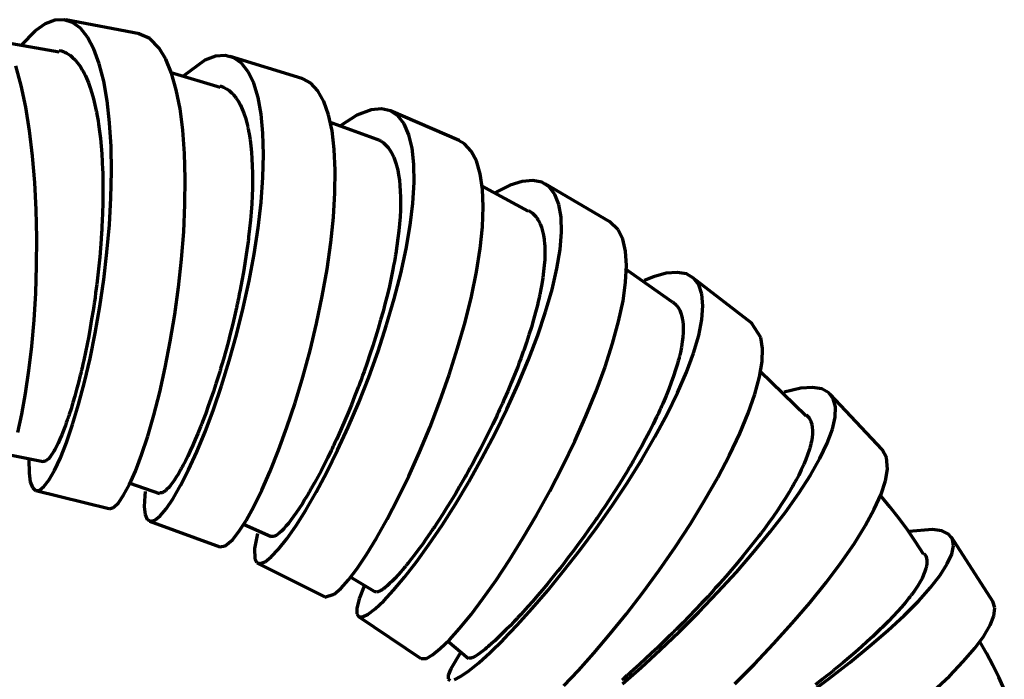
# Model space of a CAD drawing. Header units: millimetres. Extents: x 76 to 932, y 218 to 766.
# Tile 45 of 98: x 335 to 399, y 598 to 641. Entities that reach past the tile are written whole.
import ezdxf

# ---------------------------------------------------------------- set-up
doc = ezdxf.new("R2010")
doc.units = ezdxf.units.MM
doc.layers.add('Livello 1', color=18, linetype='Continuous', true_color=0x000000)

msp = doc.modelspace()

# ---------------------------------------------------------------- linework, layer by layer
at = {"layer": 'Livello 1', "color": 18, "lineweight": 70, "true_color": 0x000000}
for p, q in [((336.195, 640.697), (335.542, 640.249)), ((336.823, 640.941), (336.195, 640.697)), ((337.42, 640.976), (336.823, 640.941)), ((337.979, 640.803), (337.42, 640.976)), ((342.331, 640.045), (337.53, 640.958)), ((338.493, 640.419), (337.979, 640.803)), ((335.542, 640.249), (334.619, 639.311)), ((338.957, 639.837), (338.493, 640.419)), ((342.998, 639.755), (342.296, 640.048)), ((337.098, 638.866), (333.647, 639.473)), ((339.367, 639.057), (338.957, 639.837)), ((343.625, 639.12), (342.998, 639.755)), ((337.087, 638.972), (337.26, 638.937)), ((337.26, 638.937), (337.355, 638.905)), ((337.355, 638.905), (337.45, 638.87)), ((337.45, 638.87), (337.473, 638.859)), ((337.473, 638.859), (337.496, 638.849)), ((337.496, 638.849), (337.52, 638.838)), ((337.52, 638.838), (337.543, 638.828)), ((337.543, 638.828), (337.589, 638.803)), ((337.589, 638.803), (337.634, 638.778)), ((337.634, 638.778), (337.812, 638.662)), ((339.717, 638.097), (339.367, 639.057)), ((344.053, 638.401), (343.625, 639.12)), ((337.812, 638.662), (337.983, 638.521)), ((337.983, 638.521), (338.148, 638.358)), ((338.148, 638.358), (338.308, 638.168)), ((338.308, 638.168), (338.461, 637.956)), ((340.005, 636.965), (339.717, 638.097)), ((344.422, 637.494), (344.053, 638.401)), ((346.596, 638.348), (345.176, 637.307)), ((347.276, 638.598), (346.596, 638.348)), ((347.904, 638.648), (347.276, 638.598)), ((348.474, 638.493), (347.904, 638.648)), ((352.915, 637.148), (348.25, 638.581)), ((348.979, 638.136), (348.474, 638.493)), ((349.413, 637.582), (348.979, 638.136)), ((334.628, 636.693), (334.278, 637.967)), ((338.461, 637.956), (338.608, 637.716)), ((338.608, 637.716), (338.643, 637.653)), ((338.643, 637.653), (338.679, 637.589)), ((338.679, 637.589), (338.714, 637.522)), ((338.714, 637.522), (338.749, 637.455)), ((338.749, 637.455), (338.816, 637.314)), ((347.588, 636.563), (344.394, 637.512)), ((344.731, 636.408), (344.422, 637.494)), ((349.773, 636.834), (349.413, 637.582)), ((338.816, 637.314), (338.882, 637.17)), ((338.882, 637.17), (339.007, 636.866)), ((339.007, 636.866), (339.125, 636.538)), ((340.229, 635.681), (340.005, 636.965)), ((350.054, 635.91), (349.773, 636.834)), ((352.975, 637.131), (352.905, 637.152)), ((353.501, 636.838), (352.975, 637.131)), ((353.96, 636.341), (353.501, 636.838)), ((334.93, 635.275), (334.628, 636.693)), ((339.125, 636.538), (339.235, 636.192)), ((339.235, 636.192), (339.338, 635.825)), ((344.975, 635.162), (344.731, 636.408)), ((347.57, 636.658), (347.629, 636.64)), ((347.629, 636.64), (347.816, 636.573)), ((347.816, 636.573), (347.996, 636.478)), ((347.996, 636.478), (348.168, 636.362)), ((348.168, 636.362), (348.332, 636.221)), ((348.332, 636.221), (348.412, 636.139)), ((348.412, 636.139), (348.489, 636.055)), ((354.344, 635.653), (353.96, 636.341)), ((339.338, 635.825), (339.433, 635.437)), ((340.387, 634.259), (340.229, 635.681)), ((348.489, 636.055), (348.527, 636.009)), ((348.527, 636.009), (348.564, 635.96)), ((348.564, 635.96), (348.601, 635.914)), ((348.601, 635.914), (348.637, 635.861)), ((348.637, 635.861), (348.775, 635.649)), ((348.775, 635.649), (348.903, 635.413)), ((350.255, 634.817), (350.054, 635.91)), ((354.651, 634.781), (354.344, 635.653)), ((335.18, 633.737), (334.93, 635.275)), ((339.433, 635.437), (339.521, 635.032)), ((339.521, 635.032), (339.531, 634.979)), ((339.531, 634.979), (339.542, 634.926)), ((339.542, 634.926), (339.552, 634.873)), ((339.552, 634.873), (339.562, 634.82)), ((339.562, 634.82), (339.582, 634.711)), ((345.155, 633.772), (344.975, 635.162)), ((348.903, 635.413), (349.022, 635.155)), ((349.022, 635.155), (349.132, 634.877)), ((349.132, 634.877), (349.232, 634.573)), ((350.375, 633.575), (350.255, 634.817)), ((357.431, 635.113), (356.485, 634.75)), ((358.091, 635.173), (357.431, 635.113)), ((358.673, 635.035), (358.091, 635.173)), ((363.153, 633.099), (358.673, 635.035)), ((359.167, 634.704), (358.673, 635.035)), ((339.582, 634.711), (339.601, 634.601)), ((339.601, 634.601), (339.638, 634.383)), ((339.638, 634.383), (339.672, 634.16)), ((340.48, 632.721), (340.387, 634.259)), ((349.232, 634.573), (349.323, 634.249)), ((349.323, 634.249), (349.344, 634.164)), ((354.877, 633.734), (354.651, 634.781)), ((357.819, 633.176), (354.704, 634.298)), ((356.485, 634.75), (355.438, 634.076)), ((359.572, 634.182), (359.167, 634.704)), ((359.883, 633.476), (359.572, 634.182)), ((335.378, 632.09), (335.18, 633.737)), ((339.672, 634.16), (339.736, 633.702)), ((339.736, 633.702), (339.791, 633.229)), ((345.267, 632.255), (345.155, 633.772)), ((349.344, 634.164), (349.365, 634.079)), ((349.365, 634.079), (349.375, 634.037)), ((349.375, 634.037), (349.385, 633.991)), ((349.385, 633.991), (349.395, 633.949)), ((349.395, 633.949), (349.405, 633.903)), ((349.405, 633.903), (349.441, 633.723)), ((349.441, 633.723), (349.476, 633.536)), ((349.476, 633.536), (349.537, 633.155)), ((350.413, 632.192), (350.375, 633.575)), ((355.021, 632.527), (354.877, 633.734)), ((339.791, 633.229), (339.838, 632.742)), ((349.537, 633.155), (349.588, 632.753)), ((357.801, 633.197), (357.886, 633.162)), ((357.886, 633.162), (357.911, 633.151)), ((357.911, 633.151), (357.932, 633.141)), ((357.932, 633.141), (357.957, 633.127)), ((357.957, 633.127), (357.978, 633.116)), ((357.978, 633.116), (358.02, 633.091)), ((358.02, 633.091), (358.066, 633.067)), ((358.066, 633.067), (358.232, 632.947)), ((358.232, 632.947), (358.383, 632.806)), ((360.098, 632.598), (359.883, 633.476)), ((363.509, 632.887), (363.111, 633.113)), ((339.838, 632.742), (339.877, 632.241)), ((340.506, 631.088), (340.48, 632.721)), ((345.313, 630.636), (345.267, 632.255)), ((349.588, 632.753), (349.629, 632.337)), ((349.629, 632.337), (349.66, 631.903)), ((355.085, 631.176), (355.021, 632.527)), ((358.383, 632.806), (358.528, 632.643)), ((358.528, 632.643), (358.659, 632.456)), ((358.659, 632.456), (358.782, 632.245)), ((360.211, 631.553), (360.098, 632.598)), ((363.943, 632.421), (363.509, 632.887)), ((364.285, 631.772), (363.943, 632.421)), ((335.522, 630.368), (335.378, 632.09)), ((339.877, 632.241), (339.908, 631.726)), ((339.908, 631.726), (339.932, 631.197)), ((349.66, 631.903), (349.681, 631.451)), ((350.371, 630.693), (350.413, 632.192)), ((358.782, 632.245), (358.891, 632.012)), ((358.891, 632.012), (358.941, 631.889)), ((358.941, 631.889), (358.99, 631.758)), ((358.99, 631.758), (359.033, 631.62)), ((359.033, 631.62), (359.075, 631.479)), ((364.529, 630.94), (364.285, 631.772)), ((339.932, 631.197), (339.934, 631.13)), ((339.934, 631.13), (339.937, 631.059)), ((339.937, 631.059), (339.938, 630.992)), ((339.938, 630.992), (339.941, 630.925)), ((340.469, 629.38), (340.506, 631.088)), ((349.681, 631.451), (349.692, 630.982)), ((349.692, 630.982), (349.693, 630.922)), ((355.064, 629.701), (355.085, 631.176)), ((359.075, 631.479), (359.149, 631.183)), ((359.149, 631.183), (359.209, 630.869)), ((360.228, 630.361), (360.211, 631.553)), ((335.612, 628.586), (335.522, 630.368)), ((339.941, 630.925), (339.944, 630.791)), ((339.944, 630.791), (339.947, 630.654)), ((339.947, 630.654), (339.952, 630.382)), ((339.952, 630.382), (339.955, 630.107)), ((345.295, 628.932), (345.313, 630.636)), ((349.694, 630.499), (349.691, 630.252)), ((349.693, 630.922), (349.694, 630.862)), ((349.694, 630.862), (349.694, 630.802)), ((349.694, 630.802), (349.695, 630.742)), ((349.695, 630.618), (349.694, 630.499)), ((349.695, 630.742), (349.695, 630.618)), ((350.252, 629.098), (350.371, 630.693)), ((359.209, 630.869), (359.258, 630.534)), ((359.258, 630.534), (359.297, 630.181)), ((360.147, 629.035), (360.228, 630.361)), ((364.673, 629.941), (364.529, 630.94)), ((367.252, 630.439), (366.473, 630.188)), ((367.944, 630.506), (367.252, 630.439)), ((368.533, 630.386), (367.944, 630.506)), ((369.02, 630.082), (368.533, 630.386)), ((339.955, 630.107), (339.954, 629.55)), ((349.686, 630.001), (349.668, 629.493)), ((349.691, 630.252), (349.686, 630.001)), ((354.969, 628.121), (355.064, 629.701)), ((359.297, 630.181), (359.322, 629.807)), ((359.322, 629.807), (359.336, 629.416)), ((367.654, 628.498), (364.613, 630.146)), ((364.719, 628.788), (364.673, 629.941)), ((365.608, 629.758), (365.51, 629.701)), ((366.473, 630.188), (365.608, 629.758)), ((372.974, 627.81), (368.752, 630.28)), ((369.394, 629.595), (369.02, 630.082)), ((339.954, 629.55), (339.946, 628.989)), ((340.372, 627.62), (340.469, 629.38)), ((349.668, 629.493), (349.641, 628.978)), ((350.058, 627.429), (350.252, 629.098)), ((359.336, 629.416), (359.339, 629.313)), ((359.339, 629.313), (359.339, 629.211)), ((359.339, 629.211), (359.339, 629.162)), ((359.339, 629.162), (359.339, 629.109)), ((359.339, 629.109), (359.339, 629.056)), ((359.339, 629.056), (359.339, 629.003)), ((369.651, 628.936), (369.394, 629.595)), ((335.65, 626.773), (335.612, 628.586)), ((339.931, 628.421), (339.907, 627.846)), ((339.946, 628.989), (339.931, 628.421)), ((345.213, 627.168), (345.295, 628.932)), ((349.605, 628.449), (349.559, 627.913)), ((349.641, 628.978), (349.605, 628.449)), ((359.329, 628.579), (359.308, 628.138)), ((359.336, 628.795), (359.329, 628.579)), ((359.339, 629.003), (359.336, 628.795)), ((359.971, 627.595), (360.147, 629.035)), ((364.666, 627.493), (364.719, 628.788)), ((367.676, 628.544), (367.774, 628.484)), ((367.774, 628.484), (367.933, 628.368)), ((369.792, 628.11), (369.651, 628.936)), ((339.907, 627.846), (339.893, 627.556)), ((349.559, 627.913), (349.504, 627.362)), ((354.792, 626.456), (354.969, 628.121)), ((359.308, 628.138), (359.272, 627.683)), ((367.933, 628.368), (368.074, 628.23)), ((368.074, 628.23), (368.141, 628.153)), ((368.141, 628.153), (368.205, 628.068)), ((368.205, 628.068), (368.222, 628.047)), ((368.222, 628.047), (368.236, 628.022)), ((368.236, 628.022), (368.251, 628.001)), ((368.251, 628.001), (368.265, 627.976)), ((368.265, 627.976), (368.293, 627.93)), ((368.293, 627.93), (368.321, 627.884)), ((368.321, 627.884), (368.423, 627.68)), ((369.817, 627.13), (369.792, 628.11)), ((373.518, 627.295), (372.95, 627.825)), ((339.877, 627.264), (339.869, 627.119)), ((339.893, 627.556), (339.877, 627.264)), ((340.216, 625.835), (340.372, 627.62)), ((345.072, 625.373), (345.213, 627.168)), ((349.504, 627.362), (349.441, 626.805)), ((349.795, 625.708), (350.058, 627.429)), ((359.227, 627.218), (359.17, 626.738)), ((359.272, 627.683), (359.227, 627.218)), ((359.706, 626.061), (359.971, 627.595)), ((364.518, 626.071), (364.666, 627.493)), ((368.423, 627.68), (368.512, 627.454)), ((368.512, 627.454), (368.586, 627.211)), ((368.586, 627.211), (368.642, 626.946)), ((369.725, 626.008), (369.817, 627.13)), ((373.814, 626.685), (373.518, 627.295)), ((335.636, 624.953), (335.65, 626.773)), ((339.84, 626.678), (339.795, 626.089)), ((339.85, 626.823), (339.84, 626.678)), ((339.859, 626.971), (339.85, 626.823)), ((339.869, 627.119), (339.859, 626.971)), ((349.406, 626.523), (349.387, 626.382)), ((349.414, 626.593), (349.406, 626.523)), ((349.424, 626.664), (349.414, 626.593)), ((349.432, 626.734), (349.424, 626.664)), ((349.441, 626.805), (349.432, 626.734)), ((359.17, 626.738), (359.103, 626.244)), ((368.642, 626.946), (368.688, 626.66)), ((368.688, 626.66), (368.72, 626.357)), ((373.994, 625.909), (373.814, 626.685)), ((339.795, 626.089), (339.744, 625.503)), ((349.329, 625.958), (349.288, 625.673)), ((349.369, 626.241), (349.329, 625.958)), ((349.387, 626.382), (349.369, 626.241)), ((354.549, 624.731), (354.792, 626.456)), ((359.103, 626.244), (359.025, 625.74)), ((359.354, 624.448), (359.706, 626.061)), ((364.278, 624.551), (364.518, 626.071)), ((368.72, 626.357), (368.723, 626.276)), ((368.723, 626.276), (368.727, 626.195)), ((368.727, 626.195), (368.73, 626.156)), ((368.73, 626.156), (368.734, 626.114)), ((368.734, 626.114), (368.734, 626.071)), ((368.734, 626.071), (368.734, 626.032)), ((368.734, 626.032), (368.737, 625.86)), ((368.737, 625.86), (368.737, 625.687)), ((369.521, 624.759), (369.725, 626.008)), ((374.054, 624.971), (373.994, 625.909)), ((339.744, 625.503), (339.687, 624.918)), ((340.008, 624.05), (340.216, 625.835)), ((344.876, 623.563), (345.072, 625.373)), ((349.288, 625.673), (349.2, 625.105)), ((349.469, 623.958), (349.795, 625.708)), ((358.937, 625.221), (358.888, 624.96)), ((358.958, 625.352), (358.937, 625.221)), ((358.983, 625.482), (358.958, 625.352)), ((358.994, 625.546), (358.983, 625.482)), ((359.004, 625.609), (358.994, 625.546)), ((359.015, 625.676), (359.004, 625.609)), ((359.025, 625.74), (359.015, 625.676)), ((368.723, 625.33), (368.699, 624.956)), ((368.737, 625.687), (368.723, 625.33)), ((335.574, 623.154), (335.636, 624.953)), ((339.687, 624.918), (339.623, 624.336)), ((349.2, 625.105), (349.105, 624.53)), ((354.235, 622.967), (354.549, 624.731)), ((358.835, 624.695), (358.726, 624.163)), ((358.888, 624.96), (358.835, 624.695)), ((368.656, 624.565), (368.603, 624.159)), ((368.699, 624.956), (368.656, 624.565)), ((369.207, 623.397), (369.521, 624.759)), ((377.042, 622.568), (373.969, 624.752)), ((373.997, 623.884), (374.054, 624.971)), ((339.623, 624.336), (339.554, 623.753)), ((339.751, 622.286), (340.008, 624.05)), ((349.002, 623.958), (348.892, 623.38)), ((349.105, 624.53), (349.002, 623.958)), ((349.086, 622.198), (349.469, 623.958)), ((358.726, 624.163), (358.609, 623.626)), ((358.927, 622.787), (359.354, 624.448)), ((363.947, 622.946), (364.278, 624.551)), ((368.603, 624.159), (368.536, 623.739)), ((375.8, 624.223), (375.193, 623.979)), ((376.629, 624.455), (375.8, 624.223)), ((377.352, 624.519), (376.629, 624.455)), ((377.952, 624.413), (377.352, 624.519)), ((378.425, 624.138), (377.952, 624.413)), ((382.238, 621.178), (378.358, 624.191)), ((378.763, 623.697), (378.425, 624.138)), ((339.554, 623.753), (339.479, 623.175)), ((344.629, 621.771), (344.876, 623.563)), ((348.892, 623.38), (348.834, 623.09)), ((358.609, 623.626), (358.479, 623.083)), ((368.455, 623.305), (368.431, 623.193)), ((368.536, 623.739), (368.455, 623.305)), ((368.787, 621.947), (369.207, 623.397)), ((373.825, 622.663), (373.997, 623.884)), ((378.968, 623.094), (378.763, 623.697)), ((335.467, 621.4), (335.574, 623.154)), ((339.439, 622.886), (339.398, 622.6)), ((339.479, 623.175), (339.439, 622.886)), ((348.744, 622.656), (348.713, 622.512)), ((348.775, 622.801), (348.744, 622.656)), ((348.834, 623.09), (348.775, 622.801)), ((353.864, 621.192), (354.235, 622.967)), ((358.479, 623.083), (358.341, 622.533)), ((358.429, 621.09), (358.927, 622.787)), ((363.537, 621.277), (363.947, 622.946)), ((368.36, 622.854), (368.307, 622.621)), ((368.371, 622.91), (368.36, 622.854)), ((368.385, 622.967), (368.371, 622.91)), ((368.395, 623.023), (368.385, 622.967)), ((368.409, 623.08), (368.395, 623.023)), ((368.431, 623.193), (368.409, 623.08)), ((373.539, 621.323), (373.825, 622.663)), ((379.032, 622.339), (378.968, 623.094)), ((339.311, 622.025), (339.22, 621.46)), ((339.333, 622.169), (339.311, 622.025)), ((339.355, 622.311), (339.333, 622.169)), ((339.366, 622.381), (339.355, 622.311)), ((339.377, 622.455), (339.366, 622.381)), ((339.387, 622.526), (339.377, 622.455)), ((339.398, 622.6), (339.387, 622.526)), ((339.452, 620.568), (339.751, 622.286)), ((348.651, 622.222), (348.52, 621.644)), ((348.667, 622.293), (348.651, 622.222)), ((348.654, 620.459), (349.086, 622.198)), ((348.682, 622.367), (348.667, 622.293)), ((348.698, 622.438), (348.682, 622.367)), ((348.713, 622.512), (348.698, 622.438)), ((358.341, 622.533), (358.196, 621.979)), ((368.251, 622.392), (368.131, 621.919)), ((368.307, 622.621), (368.251, 622.392)), ((377.07, 622.603), (377.31, 622.381)), ((377.31, 622.381), (377.423, 622.226)), ((377.423, 622.226), (377.518, 622.053)), ((377.518, 622.053), (377.596, 621.859)), ((378.961, 621.439), (379.032, 622.339)), ((335.318, 619.711), (335.467, 621.4)), ((339.22, 621.46), (339.125, 620.91)), ((344.338, 620.018), (344.629, 621.771)), ((348.52, 621.644), (348.385, 621.076)), ((358.041, 621.418), (357.875, 620.854)), ((358.196, 621.979), (358.041, 621.418)), ((368, 621.439), (367.855, 620.949)), ((368.131, 621.919), (368, 621.439)), ((368.275, 620.42), (368.787, 621.947)), ((377.596, 621.859), (377.659, 621.647)), ((377.659, 621.647), (377.684, 621.534)), ((377.684, 621.534), (377.705, 621.415)), ((377.705, 621.415), (377.709, 621.383)), ((377.709, 621.383), (377.716, 621.351)), ((377.716, 621.351), (377.719, 621.323)), ((378.753, 620.409), (378.961, 621.439)), ((339.125, 620.91), (339.026, 620.367)), ((348.385, 621.076), (348.246, 620.511)), ((353.441, 619.425), (353.864, 621.192)), ((357.875, 620.854), (357.706, 620.293)), ((357.872, 619.386), (358.429, 621.09)), ((363.054, 619.573), (363.537, 621.277)), ((367.855, 620.949), (367.7, 620.451)), ((373.147, 619.883), (373.539, 621.323)), ((377.719, 621.323), (377.723, 621.291)), ((377.723, 621.291), (377.73, 621.228)), ((377.73, 621.228), (377.733, 621.161)), ((377.733, 621.161), (377.747, 620.892)), ((377.747, 620.892), (377.744, 620.607)), ((382.803, 620.279), (382.224, 621.189)), ((339.026, 620.367), (338.923, 619.834)), ((339.118, 618.917), (339.452, 620.568)), ((348.246, 620.511), (348.101, 619.954)), ((348.181, 618.762), (348.654, 620.459)), ((357.706, 620.293), (357.53, 619.732)), ((367.7, 620.451), (367.531, 619.943)), ((367.676, 618.843), (368.275, 620.42)), ((377.723, 620.307), (377.684, 619.989)), ((377.744, 620.607), (377.723, 620.307)), ((378.414, 619.263), (378.753, 620.409)), ((382.912, 619.566), (382.803, 620.279)), ((335.133, 618.116), (335.318, 619.711)), ((338.923, 619.834), (338.816, 619.312)), ((344.009, 618.324), (344.338, 620.018)), ((348.101, 619.954), (347.952, 619.4)), ((357.53, 619.732), (357.346, 619.174)), ((362.507, 617.848), (363.054, 619.573)), ((367.531, 619.943), (367.355, 619.425)), ((372.657, 618.363), (373.147, 619.883)), ((377.631, 619.654), (377.56, 619.301)), ((377.684, 619.989), (377.631, 619.654)), ((382.88, 618.702), (382.912, 619.566)), ((338.706, 618.8), (338.65, 618.546)), ((338.816, 619.312), (338.706, 618.8)), ((338.756, 617.358), (339.118, 618.917)), ((347.798, 618.857), (347.72, 618.585)), ((347.952, 619.4), (347.798, 618.857)), ((352.972, 617.693), (353.441, 619.425)), ((357.346, 619.174), (357.159, 618.621)), ((357.262, 617.696), (357.872, 619.386)), ((367.002, 617.231), (367.676, 618.843)), ((367.164, 618.899), (367.065, 618.638)), ((367.213, 619.033), (367.164, 618.899)), ((367.259, 619.164), (367.213, 619.033)), ((367.284, 619.231), (367.259, 619.164)), ((367.309, 619.294), (367.284, 619.231)), ((367.33, 619.361), (367.309, 619.294)), ((367.355, 619.425), (367.33, 619.361)), ((377.472, 618.934), (377.423, 618.748)), ((377.483, 618.984), (377.472, 618.934)), ((377.497, 619.03), (377.483, 618.984)), ((377.507, 619.076), (377.497, 619.03)), ((377.518, 619.121), (377.507, 619.076)), ((377.539, 619.213), (377.518, 619.121)), ((377.56, 619.301), (377.539, 619.213)), ((377.952, 618.014), (378.414, 619.263)), ((338.564, 618.176), (338.549, 618.113)), ((338.578, 618.236), (338.564, 618.176)), ((338.593, 618.3), (338.578, 618.236)), ((338.65, 618.546), (338.593, 618.3)), ((343.65, 616.719), (344.009, 618.324)), ((347.6, 618.183), (347.58, 618.116)), ((347.62, 618.25), (347.6, 618.183)), ((347.64, 618.317), (347.62, 618.25)), ((347.72, 618.585), (347.64, 618.317)), ((347.676, 617.128), (348.181, 618.762)), ((357.159, 618.621), (356.965, 618.067)), ((366.966, 618.374), (366.758, 617.844)), ((367.065, 618.638), (366.966, 618.374)), ((372.075, 616.779), (372.657, 618.363)), ((377.25, 618.162), (377.116, 617.756)), ((377.37, 618.554), (377.25, 618.162)), ((377.423, 618.748), (377.37, 618.554)), ((382.711, 617.707), (382.88, 618.702)), ((334.917, 616.631), (335.133, 618.116)), ((338.476, 617.813), (338.358, 617.34)), ((338.505, 617.933), (338.476, 617.813)), ((338.534, 618.053), (338.505, 617.933)), ((338.549, 618.113), (338.534, 618.053)), ((347.479, 617.784), (347.315, 617.266)), ((347.519, 617.915), (347.479, 617.784)), ((347.56, 618.049), (347.519, 617.915)), ((347.58, 618.116), (347.56, 618.049)), ((352.469, 616.021), (352.972, 617.693)), ((356.612, 616.042), (357.262, 617.696)), ((356.764, 617.513), (356.711, 617.375)), ((356.863, 617.791), (356.764, 617.513)), ((356.965, 618.067), (356.863, 617.791)), ((361.904, 616.133), (362.507, 617.848)), ((366.758, 617.844), (366.543, 617.315)), ((377.116, 617.756), (376.968, 617.34)), ((377.373, 616.677), (377.952, 618.014)), ((382.411, 616.581), (382.711, 617.707)), ((385.731, 615.177), (382.753, 618.056)), ((338.239, 616.888), (338.119, 616.454)), ((338.358, 617.34), (338.239, 616.888)), ((338.373, 615.915), (338.756, 617.358)), ((347.148, 615.58), (347.676, 617.128)), ((347.315, 617.266), (347.15, 616.761)), ((356.556, 616.966), (356.348, 616.423)), ((356.584, 617.033), (356.556, 616.966)), ((356.609, 617.104), (356.584, 617.033)), ((356.634, 617.171), (356.609, 617.104)), ((356.662, 617.238), (356.634, 617.171)), ((356.711, 617.375), (356.662, 617.238)), ((366.261, 615.608), (367.002, 617.231)), ((366.543, 617.315), (366.317, 616.783)), ((376.805, 616.917), (376.629, 616.476)), ((376.968, 617.34), (376.805, 616.917)), ((385.41, 616.973), (384.327, 616.719)), ((386.158, 617.026), (385.41, 616.973)), ((386.764, 616.927), (386.158, 617.026)), ((387.219, 616.68), (386.764, 616.927)), ((334.676, 615.283), (334.917, 616.631)), ((338.119, 616.454), (337.998, 616.038)), ((343.267, 615.223), (343.65, 616.719)), ((346.984, 616.271), (346.816, 615.795)), ((347.15, 616.761), (346.984, 616.271)), ((356.348, 616.423), (356.136, 615.894)), ((366.088, 616.25), (365.968, 615.982)), ((366.317, 616.783), (366.088, 616.25)), ((371.411, 615.156), (372.075, 616.779)), ((376.629, 616.476), (376.439, 616.028)), ((376.689, 615.273), (377.373, 616.677)), ((381.977, 615.35), (382.411, 616.581)), ((387.516, 616.289), (387.219, 616.68)), ((390.698, 612.987), (387.315, 616.589)), ((387.657, 615.759), (387.516, 616.289)), ((337.876, 615.636), (337.754, 615.255)), ((337.998, 616.038), (337.876, 615.636)), ((337.978, 614.602), (338.373, 615.915)), ((346.608, 614.137), (347.148, 615.58)), ((346.816, 615.795), (346.647, 615.333)), ((351.94, 614.426), (352.469, 616.021)), ((356.136, 615.894), (355.921, 615.371)), ((355.935, 614.444), (356.612, 616.042)), ((361.255, 614.447), (361.904, 616.133)), ((365.467, 613.996), (366.261, 615.608)), ((365.785, 615.58), (365.725, 615.442)), ((365.848, 615.714), (365.785, 615.58)), ((365.968, 615.982), (365.848, 615.714)), ((376.259, 615.625), (376.23, 615.565)), ((376.283, 615.682), (376.259, 615.625)), ((376.312, 615.742), (376.283, 615.682)), ((376.336, 615.798), (376.312, 615.742)), ((376.389, 615.915), (376.336, 615.798)), ((376.439, 616.028), (376.389, 615.915)), ((387.639, 615.093), (387.657, 615.759)), ((334.415, 614.084), (334.676, 615.283)), ((337.662, 614.98), (337.646, 614.934)), ((337.677, 615.022), (337.662, 614.98)), ((337.692, 615.068), (337.677, 615.022)), ((337.723, 615.16), (337.692, 615.068)), ((337.754, 615.255), (337.723, 615.16)), ((342.87, 613.855), (343.267, 615.223)), ((346.647, 615.333), (346.478, 614.885)), ((355.921, 615.371), (355.702, 614.86)), ((365.598, 615.174), (365.344, 614.638)), ((365.629, 615.241), (365.598, 615.174)), ((365.661, 615.308), (365.629, 615.241)), ((365.693, 615.375), (365.661, 615.308)), ((365.725, 615.442), (365.693, 615.375)), ((370.678, 613.516), (371.411, 615.156)), ((376.015, 615.1), (375.782, 614.627)), ((375.906, 613.816), (376.689, 615.273)), ((376.125, 615.333), (376.015, 615.1)), ((376.23, 615.565), (376.125, 615.333)), ((381.427, 614.024), (381.977, 615.35)), ((385.759, 615.248), (385.893, 615.103)), ((385.893, 615.103), (385.942, 615.036)), ((385.942, 615.036), (385.985, 614.962)), ((385.985, 614.962), (386.006, 614.923)), ((387.459, 614.306), (387.639, 615.093)), ((337.509, 614.546), (337.389, 614.228)), ((337.57, 614.715), (337.509, 614.546)), ((337.631, 614.888), (337.57, 614.715)), ((337.579, 613.438), (337.978, 614.602)), ((337.646, 614.934), (337.631, 614.888)), ((346.307, 614.447), (346.222, 614.236)), ((346.328, 614.5), (346.307, 614.447)), ((346.35, 614.557), (346.328, 614.5)), ((346.371, 614.609), (346.35, 614.557)), ((346.393, 614.662), (346.371, 614.609)), ((346.435, 614.772), (346.393, 614.662)), ((346.478, 614.885), (346.435, 614.772)), ((351.397, 612.934), (351.94, 614.426)), ((355.24, 612.927), (355.935, 614.444)), ((355.487, 614.359), (355.265, 613.869)), ((355.702, 614.86), (355.487, 614.359)), ((360.578, 612.81), (361.255, 614.447)), ((365.344, 614.638), (365.086, 614.109)), ((375.782, 614.627), (375.543, 614.151)), ((386.006, 614.923), (386.024, 614.881)), ((386.024, 614.881), (386.034, 614.863)), ((386.034, 614.863), (386.045, 614.842)), ((386.045, 614.842), (386.052, 614.821)), ((386.052, 614.821), (386.059, 614.8)), ((386.059, 614.8), (386.115, 614.62)), ((386.115, 614.62), (386.147, 614.426)), ((386.147, 614.426), (386.165, 614.218)), ((387.128, 613.403), (387.459, 614.306)), ((337.27, 613.929), (337.153, 613.653)), ((337.389, 614.228), (337.27, 613.929)), ((342.466, 612.634), (342.87, 613.855)), ((346.137, 614.031), (345.97, 613.632)), ((346.065, 612.821), (346.608, 614.137)), ((346.222, 614.236), (346.137, 614.031)), ((355.265, 613.869), (355.155, 613.625)), ((364.635, 612.415), (365.467, 613.996)), ((365.086, 614.109), (364.825, 613.586)), ((375.292, 613.671), (375.027, 613.184)), ((375.042, 612.33), (375.906, 613.816)), ((375.543, 614.151), (375.292, 613.671)), ((380.764, 612.62), (381.427, 614.024)), ((386.136, 613.752), (386.091, 613.495)), ((386.158, 613.992), (386.136, 613.752)), ((386.165, 614.218), (386.158, 613.992)), ((336.926, 613.174), (336.816, 612.966)), ((337.039, 613.403), (336.926, 613.174)), ((337.153, 613.653), (337.039, 613.403)), ((337.184, 612.44), (337.579, 613.438)), ((345.804, 613.255), (345.64, 612.895)), ((345.97, 613.632), (345.804, 613.255)), ((354.877, 613.029), (354.82, 612.913)), ((354.93, 613.149), (354.877, 613.029)), ((354.958, 613.205), (354.93, 613.149)), ((354.986, 613.265), (354.958, 613.205)), ((355.014, 613.325), (354.986, 613.265)), ((355.043, 613.385), (355.014, 613.325)), ((355.155, 613.625), (355.043, 613.385)), ((364.561, 613.068), (364.289, 612.553)), ((364.825, 613.586), (364.561, 613.068)), ((369.887, 611.879), (370.678, 613.516)), ((375.027, 613.184), (374.756, 612.694)), ((385.992, 613.078), (385.971, 613.008)), ((386.009, 613.152), (385.992, 613.078)), ((386.031, 613.223), (386.009, 613.152)), ((386.062, 613.361), (386.031, 613.223)), ((386.091, 613.495), (386.062, 613.361)), ((386.644, 612.398), (387.128, 613.403)), ((333.993, 612.609), (336.058, 612.196)), ((336.415, 612.383), (336.326, 612.302)), ((336.508, 612.493), (336.415, 612.383)), ((336.606, 612.623), (336.508, 612.493)), ((336.657, 612.701), (336.606, 612.623)), ((336.709, 612.782), (336.657, 612.701)), ((336.736, 612.824), (336.709, 612.782)), ((336.762, 612.87), (336.736, 612.824)), ((336.776, 612.895), (336.762, 612.87)), ((336.789, 612.916), (336.776, 612.895)), ((336.803, 612.941), (336.789, 612.916)), ((336.802, 611.621), (337.184, 612.44)), ((336.816, 612.966), (336.803, 612.941)), ((342.065, 611.576), (342.466, 612.634)), ((345.48, 612.556), (345.321, 612.239)), ((345.64, 612.895), (345.48, 612.556)), ((345.531, 611.646), (346.065, 612.821)), ((350.847, 611.565), (351.397, 612.934)), ((354.598, 612.461), (354.379, 612.024)), ((354.542, 611.509), (355.24, 612.927)), ((354.82, 612.913), (354.598, 612.461)), ((359.876, 611.251), (360.578, 612.81)), ((363.777, 610.884), (364.635, 612.415)), ((364.289, 612.553), (364.017, 612.048)), ((374.756, 612.694), (374.47, 612.196)), ((379.995, 611.159), (380.764, 612.62)), ((385.847, 612.634), (385.727, 612.32)), ((385.946, 612.934), (385.847, 612.634)), ((385.971, 613.008), (385.946, 612.934)), ((386.024, 611.3), (386.644, 612.398)), ((390.991, 612.45), (390.694, 612.99)), ((391.047, 611.703), (390.991, 612.45)), ((335.134, 612.299), (335.145, 611.466)), ((336.09, 612.204), (336.071, 612.207)), ((336.098, 612.204), (336.09, 612.204)), ((336.107, 612.204), (336.098, 612.204)), ((336.116, 612.204), (336.107, 612.204)), ((336.126, 612.204), (336.116, 612.204)), ((336.144, 612.207), (336.126, 612.204)), ((336.163, 612.211), (336.144, 612.207)), ((336.202, 612.225), (336.163, 612.211)), ((336.242, 612.242), (336.202, 612.225)), ((336.326, 612.302), (336.242, 612.242)), ((345.07, 611.763), (345.051, 611.727)), ((345.089, 611.798), (345.07, 611.763)), ((345.127, 611.868), (345.089, 611.798)), ((345.166, 611.939), (345.127, 611.868)), ((345.321, 612.239), (345.166, 611.939)), ((354.379, 612.024), (354.161, 611.6)), ((363.88, 611.794), (363.742, 611.547)), ((364.017, 612.048), (363.88, 611.794)), ((369.055, 610.267), (369.887, 611.879)), ((374.107, 610.831), (375.042, 612.33)), ((374.251, 611.823), (374.177, 611.695)), ((374.325, 611.946), (374.251, 611.823)), ((374.361, 612.009), (374.325, 611.946)), ((374.4, 612.069), (374.361, 612.009)), ((374.435, 612.133), (374.4, 612.069)), ((374.47, 612.196), (374.435, 612.133)), ((385.59, 611.995), (385.434, 611.66)), ((385.727, 612.32), (385.59, 611.995)), ((335.145, 611.466), (335.225, 610.884)), ((336.441, 610.993), (336.802, 611.621)), ((341.675, 610.694), (342.065, 611.576)), ((344.724, 611.173), (344.588, 610.965)), ((344.866, 611.403), (344.724, 611.173)), ((344.939, 611.53), (344.866, 611.403)), ((345.013, 611.66), (344.939, 611.53)), ((345.032, 611.692), (345.013, 611.66)), ((345.015, 610.63), (345.531, 611.646)), ((345.051, 611.727), (345.032, 611.692)), ((350.303, 610.334), (350.847, 611.565)), ((353.945, 611.195), (353.734, 610.807)), ((353.85, 610.207), (354.542, 611.509)), ((354.161, 611.6), (353.945, 611.195)), ((359.17, 609.783), (359.876, 611.251)), ((363.495, 611.113), (363.46, 611.05)), ((363.53, 611.173), (363.495, 611.113)), ((363.566, 611.237), (363.53, 611.173)), ((363.601, 611.297), (363.566, 611.237)), ((363.672, 611.42), (363.601, 611.297)), ((363.742, 611.547), (363.672, 611.42)), ((373.877, 611.198), (373.57, 610.704)), ((374.029, 611.449), (373.877, 611.198)), ((374.177, 611.695), (374.029, 611.449)), ((379.141, 609.66), (379.995, 611.159)), ((385.265, 611.311), (385.075, 610.951)), ((385.434, 611.66), (385.265, 611.311)), ((385.269, 610.129), (386.024, 611.3)), ((390.917, 610.948), (391.047, 611.703)), ((335.225, 610.884), (335.367, 610.496)), ((335.367, 610.496), (335.565, 610.313)), ((335.816, 610.334), (336.11, 610.563)), ((336.11, 610.563), (336.441, 610.993)), ((341.304, 609.999), (341.675, 610.694)), ((341.709, 610.782), (343.644, 610.122)), ((344.214, 610.478), (344.102, 610.366)), ((344.333, 610.616), (344.214, 610.478)), ((344.457, 610.778), (344.333, 610.616)), ((344.588, 610.965), (344.457, 610.778)), ((344.527, 609.787), (345.015, 610.63)), ((353.734, 610.807), (353.526, 610.436)), ((362.906, 609.427), (363.777, 610.884)), ((363.181, 610.567), (362.906, 610.097)), ((363.46, 611.05), (363.181, 610.567)), ((373.119, 609.339), (374.107, 610.831)), ((373.57, 610.704), (373.257, 610.207)), ((384.866, 610.577), (384.754, 610.387)), ((384.891, 610.627), (384.866, 610.577)), ((384.919, 610.672), (384.891, 610.627)), ((384.944, 610.718), (384.919, 610.672)), ((384.972, 610.768), (384.944, 610.718)), ((385.022, 610.859), (384.972, 610.768)), ((385.075, 610.951), (385.022, 610.859)), ((390.627, 610.069), (390.917, 610.948)), ((335.565, 610.313), (335.816, 610.334)), ((335.593, 610.302), (340.338, 609.131)), ((340.96, 609.505), (341.304, 609.999)), ((342.683, 609.963), (342.648, 609.265)), ((342.714, 610.235), (342.683, 609.963)), ((343.731, 610.15), (343.651, 610.161)), ((343.811, 610.168), (343.731, 610.15)), ((343.9, 610.21), (343.811, 610.168)), ((343.947, 610.239), (343.9, 610.21)), ((343.996, 610.274), (343.947, 610.239)), ((344.022, 610.295), (343.996, 610.274)), ((344.048, 610.316), (344.022, 610.295)), ((344.061, 610.327), (344.048, 610.316)), ((344.075, 610.341), (344.061, 610.327)), ((344.088, 610.351), (344.075, 610.341)), ((344.102, 610.366), (344.088, 610.351)), ((349.775, 609.261), (350.303, 610.334)), ((353.215, 609.907), (353.113, 609.741)), ((353.176, 609.039), (353.85, 610.207)), ((353.318, 610.08), (353.215, 609.907)), ((353.342, 610.122), (353.318, 610.08)), ((353.367, 610.164), (353.342, 610.122)), ((353.395, 610.21), (353.367, 610.164)), ((353.42, 610.256), (353.395, 610.21)), ((353.473, 610.344), (353.42, 610.256)), ((353.526, 610.436), (353.473, 610.344)), ((362.906, 610.097), (362.627, 609.639)), ((368.191, 608.697), (369.055, 610.267)), ((373.257, 610.207), (372.939, 609.716)), ((384.401, 609.808), (384.147, 609.409)), ((384.397, 608.898), (385.269, 610.129)), ((384.641, 610.196), (384.401, 609.808)), ((384.754, 610.387), (384.641, 610.196)), ((390.186, 609.085), (390.627, 610.069)), ((391.211, 609.245), (390.61, 609.97)), ((340.386, 609.124), (340.652, 609.208)), ((340.652, 609.208), (340.96, 609.505)), ((342.648, 609.265), (342.7, 608.753)), ((344.077, 609.124), (344.527, 609.787)), ((349.273, 608.358), (349.775, 609.261)), ((352.919, 609.427), (352.727, 609.134)), ((353.113, 609.741), (352.919, 609.427)), ((358.465, 608.432), (359.17, 609.783)), ((362.038, 608.058), (362.906, 609.427)), ((362.352, 609.194), (362.081, 608.76)), ((362.627, 609.639), (362.352, 609.194)), ((372.089, 607.871), (373.119, 609.339)), ((372.614, 609.226), (372.449, 608.983)), ((372.939, 609.716), (372.614, 609.226)), ((378.21, 608.139), (379.141, 609.66)), ((384.147, 609.409), (383.879, 609.007)), ((391.79, 608.502), (391.211, 609.245)), ((340.35, 609.127), (340.386, 609.124)), ((342.7, 608.753), (342.834, 608.429)), ((343.328, 608.379), (343.674, 608.655)), ((343.674, 608.655), (344.077, 609.124)), ((352.365, 608.609), (352.194, 608.376)), ((352.543, 608.859), (352.365, 608.609)), ((352.536, 608.023), (353.176, 609.039)), ((352.727, 609.134), (352.543, 608.859)), ((362.081, 608.76), (361.809, 608.337)), ((367.309, 607.198), (368.191, 608.697)), ((372.202, 608.616), (372.117, 608.496)), ((372.283, 608.739), (372.202, 608.616)), ((372.449, 608.983), (372.283, 608.739)), ((383.596, 608.598), (383.3, 608.182)), ((383.417, 607.621), (384.397, 608.898)), ((383.879, 609.007), (383.596, 608.598)), ((389.594, 608.002), (390.186, 609.085)), ((342.834, 608.429), (343.045, 608.305)), ((342.978, 608.319), (347.566, 606.64)), ((343.045, 608.305), (343.328, 608.379)), ((348.807, 607.635), (349.273, 608.358)), ((349.115, 608.108), (350.907, 607.303)), ((351.798, 607.893), (351.725, 607.811)), ((351.873, 607.977), (351.798, 607.893)), ((351.892, 607.998), (351.873, 607.977)), ((351.911, 608.023), (351.892, 607.998)), ((351.931, 608.044), (351.911, 608.023)), ((351.951, 608.069), (351.931, 608.044)), ((351.939, 607.166), (352.536, 608.023)), ((351.99, 608.118), (351.951, 608.069)), ((352.03, 608.168), (351.99, 608.118)), ((352.194, 608.376), (352.03, 608.168)), ((357.777, 607.212), (358.465, 608.432)), ((361.188, 606.799), (362.038, 608.058)), ((361.537, 607.931), (361.505, 607.878)), ((361.671, 608.132), (361.537, 607.931)), ((361.809, 608.337), (361.671, 608.132)), ((371.948, 608.252), (371.609, 607.769)), ((371.99, 608.312), (371.948, 608.252)), ((372.032, 608.372), (371.99, 608.312)), ((372.075, 608.432), (372.032, 608.372)), ((372.117, 608.496), (372.075, 608.432)), ((377.218, 606.623), (378.21, 608.139)), ((383.3, 608.182), (382.99, 607.755)), ((388.87, 606.838), (389.594, 608.002)), ((392.346, 607.742), (391.79, 608.502)), ((348.387, 607.099), (348.807, 607.635)), ((350.031, 607.519), (349.834, 606.527)), ((350.968, 607.307), (350.92, 607.321)), ((350.986, 607.303), (350.968, 607.307)), ((351.005, 607.303), (350.986, 607.303)), ((351.014, 607.307), (351.005, 607.303)), ((351.024, 607.307), (351.014, 607.307)), ((351.034, 607.307), (351.024, 607.307)), ((351.045, 607.31), (351.034, 607.307)), ((351.133, 607.335), (351.045, 607.31)), ((351.232, 607.385), (351.133, 607.335)), ((351.34, 607.455), (351.232, 607.385)), ((351.459, 607.55), (351.34, 607.455)), ((351.587, 607.67), (351.459, 607.55)), ((351.725, 607.811), (351.587, 607.67)), ((361.273, 607.536), (361.012, 607.159)), ((361.336, 607.632), (361.273, 607.536)), ((361.403, 607.73), (361.336, 607.632)), ((361.438, 607.78), (361.403, 607.73)), ((361.47, 607.829), (361.438, 607.78)), ((361.505, 607.878), (361.47, 607.829)), ((371.27, 607.3), (370.932, 606.834)), ((371.038, 606.45), (372.089, 607.871)), ((371.609, 607.769), (371.27, 607.3)), ((382.348, 606.316), (383.417, 607.621)), ((382.665, 607.325), (382.496, 607.109)), ((382.704, 607.377), (382.665, 607.325)), ((382.746, 607.434), (382.704, 607.377)), ((382.789, 607.487), (382.746, 607.434)), ((382.827, 607.54), (382.789, 607.487)), ((382.909, 607.649), (382.827, 607.54)), ((382.99, 607.755), (382.909, 607.649)), ((392.878, 606.964), (392.346, 607.742)), ((393.982, 607.78), (392.434, 607.646)), ((394.589, 607.684), (393.982, 607.78)), ((395.019, 607.473), (394.589, 607.684)), ((395.273, 607.145), (395.019, 607.473)), ((397.905, 603.081), (395.21, 607.265)), ((347.567, 606.637), (347.923, 606.7)), ((347.923, 606.7), (348.387, 607.099)), ((351.397, 606.485), (351.939, 607.166)), ((357.12, 606.139), (357.777, 607.212)), ((360.37, 605.659), (361.188, 606.799)), ((360.758, 606.802), (360.507, 606.464)), ((361.012, 607.159), (360.758, 606.802)), ((366.427, 605.786), (367.309, 607.198)), ((370.932, 606.834), (370.593, 606.379)), ((376.185, 605.127), (377.218, 606.623)), ((382.33, 606.891), (381.984, 606.457)), ((382.496, 607.109), (382.33, 606.891)), ((388.017, 605.607), (388.87, 606.838)), ((393.386, 606.171), (392.878, 606.964)), ((395.235, 606.167), (395.344, 606.707)), ((395.344, 606.707), (395.273, 607.145)), ((349.834, 606.527), (349.843, 605.868)), ((350.518, 605.67), (350.92, 605.984)), ((350.92, 605.984), (351.397, 606.485)), ((356.503, 605.226), (357.12, 606.139)), ((360.267, 606.139), (360.031, 605.836)), ((360.507, 606.464), (360.267, 606.139)), ((369.979, 605.088), (371.038, 606.45)), ((370.593, 606.379), (370.254, 605.935)), ((381.205, 604.996), (382.348, 606.316)), ((381.631, 606.023), (381.268, 605.585)), ((381.984, 606.457), (381.631, 606.023)), ((393.442, 606.21), (393.467, 606.171)), ((393.467, 606.171), (393.538, 606.048)), ((393.538, 606.048), (393.584, 605.91)), ((394.945, 605.525), (395.235, 606.167)), ((349.843, 605.868), (349.972, 605.614)), ((349.972, 605.614), (350.2, 605.547)), ((350.031, 605.571), (354.401, 603.373)), ((350.2, 605.547), (350.518, 605.67)), ((359.597, 604.661), (360.37, 605.659)), ((359.636, 605.345), (359.608, 605.314)), ((359.664, 605.377), (359.636, 605.345)), ((359.692, 605.413), (359.664, 605.377)), ((359.745, 605.48), (359.692, 605.413)), ((359.802, 605.55), (359.745, 605.48)), ((360.031, 605.836), (359.802, 605.55)), ((365.559, 604.474), (366.427, 605.786)), ((369.916, 605.497), (369.746, 605.282)), ((370.254, 605.935), (369.916, 605.497)), ((381.268, 605.585), (380.898, 605.148)), ((387.05, 604.322), (388.017, 605.607)), ((393.577, 605.324), (393.569, 605.3)), ((393.587, 605.37), (393.577, 605.324)), ((393.584, 605.91), (393.612, 605.758)), ((393.594, 605.42), (393.587, 605.37)), ((393.605, 605.508), (393.594, 605.42)), ((393.612, 605.596), (393.605, 605.508)), ((393.612, 605.758), (393.612, 605.596)), ((394.48, 604.799), (394.945, 605.525)), ((355.939, 604.485), (356.503, 605.226)), ((356.045, 604.696), (357.681, 603.705)), ((359.167, 604.802), (358.976, 604.598)), ((359.368, 605.032), (359.167, 604.802)), ((359.473, 605.151), (359.368, 605.032)), ((359.579, 605.278), (359.473, 605.151)), ((359.608, 605.314), (359.579, 605.278)), ((368.931, 603.804), (369.979, 605.088)), ((369.323, 604.749), (369.238, 604.647)), ((369.408, 604.855), (369.323, 604.749)), ((369.492, 604.961), (369.408, 604.855)), ((369.577, 605.067), (369.492, 604.961)), ((369.746, 605.282), (369.577, 605.067)), ((375.119, 603.666), (376.185, 605.127)), ((380.002, 603.684), (381.205, 604.996)), ((380.52, 604.707), (380.129, 604.266)), ((380.898, 605.148), (380.52, 604.707)), ((393.404, 604.813), (393.298, 604.587)), ((393.488, 605.024), (393.404, 604.813)), ((393.552, 605.226), (393.488, 605.024)), ((393.559, 605.25), (393.552, 605.226)), ((393.566, 605.275), (393.559, 605.25)), ((393.569, 605.3), (393.566, 605.275)), ((393.848, 603.987), (394.48, 604.799)), ((355.438, 603.924), (355.939, 604.485)), ((356.962, 604.079), (356.634, 603.25)), ((358.468, 604.104), (358.323, 603.98)), ((358.627, 604.248), (358.468, 604.104)), ((358.796, 604.414), (358.627, 604.248)), ((358.976, 604.598), (358.796, 604.414)), ((358.884, 603.811), (359.597, 604.661)), ((364.719, 603.289), (365.559, 604.474)), ((368.907, 604.238), (368.579, 603.846)), ((369.238, 604.647), (368.907, 604.238)), ((379.935, 604.047), (379.832, 603.938)), ((379.984, 604.104), (379.935, 604.047)), ((380.033, 604.157), (379.984, 604.104)), ((380.079, 604.213), (380.033, 604.157)), ((380.129, 604.266), (380.079, 604.213)), ((385.988, 603.003), (387.05, 604.322)), ((393.019, 604.104), (392.85, 603.85)), ((393.171, 604.351), (393.019, 604.104)), ((393.298, 604.587), (393.171, 604.351)), ((354.415, 603.366), (355.007, 603.55)), ((355.007, 603.55), (355.438, 603.924)), ((357.717, 603.705), (357.685, 603.719)), ((357.784, 603.698), (357.717, 603.705)), ((357.865, 603.709), (357.784, 603.698)), ((357.957, 603.744), (357.865, 603.709)), ((358.066, 603.8), (357.957, 603.744)), ((358.126, 603.839), (358.066, 603.8)), ((358.186, 603.881), (358.126, 603.839)), ((358.221, 603.903), (358.186, 603.881)), ((358.253, 603.927), (358.221, 603.903)), ((358.242, 603.123), (358.884, 603.811)), ((358.271, 603.941), (358.253, 603.927)), ((358.288, 603.956), (358.271, 603.941)), ((358.306, 603.97), (358.288, 603.956)), ((358.323, 603.98), (358.306, 603.97)), ((367.912, 602.619), (368.931, 603.804)), ((368.258, 603.469), (367.944, 603.105)), ((368.579, 603.846), (368.258, 603.469)), ((374.043, 602.266), (375.119, 603.666)), ((378.763, 602.389), (380.002, 603.684)), ((379.536, 603.61), (379.338, 603.391)), ((379.734, 603.829), (379.536, 603.61)), ((379.832, 603.938), (379.734, 603.829)), ((392.553, 603.441), (392.501, 603.37)), ((392.582, 603.476), (392.553, 603.441)), ((392.606, 603.511), (392.582, 603.476)), ((392.631, 603.546), (392.606, 603.511)), ((392.659, 603.578), (392.631, 603.546)), ((392.758, 603.716), (392.659, 603.578)), ((392.85, 603.85), (392.758, 603.716)), ((393.061, 603.109), (393.848, 603.987)), ((356.634, 603.25), (356.482, 602.626)), ((357.685, 602.601), (358.242, 603.123)), ((363.926, 602.234), (364.719, 603.289)), ((367.944, 603.105), (367.633, 602.753)), ((378.936, 602.961), (378.534, 602.537)), ((379.338, 603.391), (378.936, 602.961)), ((384.842, 601.666), (385.988, 603.003)), ((392.215, 603.014), (391.964, 602.721)), ((392.127, 602.17), (393.061, 603.109)), ((392.444, 603.299), (392.215, 603.014)), ((392.501, 603.37), (392.444, 603.299)), ((397.909, 603.07), (397.891, 603.102)), ((398.039, 602.664), (397.909, 603.07)), ((356.482, 602.626), (356.485, 602.273)), ((356.485, 602.273), (356.616, 602.089)), ((356.863, 602.082), (357.223, 602.255)), ((357.223, 602.255), (357.685, 602.601)), ((363.185, 601.331), (363.926, 602.234)), ((366.935, 601.543), (367.912, 602.619)), ((367.182, 602.255), (367.034, 602.093)), ((367.33, 602.417), (367.182, 602.255)), ((367.633, 602.753), (367.33, 602.417)), ((372.974, 600.943), (374.043, 602.266)), ((377.504, 601.133), (378.763, 602.389)), ((378.128, 602.114), (377.719, 601.698)), ((378.534, 602.537), (378.128, 602.114)), ((391.065, 601.183), (392.127, 602.17)), ((391.414, 602.114), (391.111, 601.797)), ((391.696, 602.421), (391.414, 602.114)), ((391.964, 602.721), (391.696, 602.421)), ((397.743, 601.536), (397.983, 602.153)), ((397.983, 602.153), (398.039, 602.664)), ((356.591, 602.103), (360.666, 599.362)), ((356.616, 602.089), (356.863, 602.082)), ((366.018, 600.59), (366.935, 601.543)), ((366.466, 601.497), (366.201, 601.229)), ((366.744, 601.786), (366.466, 601.497)), ((366.815, 601.86), (366.744, 601.786)), ((366.885, 601.938), (366.815, 601.86)), ((366.924, 601.976), (366.885, 601.938)), ((366.959, 602.015), (366.924, 601.976)), ((366.995, 602.054), (366.959, 602.015)), ((367.034, 602.093), (366.995, 602.054)), ((377.515, 601.493), (377.31, 601.285)), ((377.719, 601.698), (377.515, 601.493)), ((383.635, 600.325), (384.842, 601.666)), ((390.79, 601.476), (390.705, 601.391)), ((391.111, 601.797), (390.79, 601.476)), ((397.327, 600.826), (397.743, 601.536)), ((362.514, 600.587), (363.185, 601.331)), ((365.943, 600.975), (365.7, 600.738)), ((366.201, 601.229), (365.943, 600.975)), ((371.93, 599.712), (372.974, 600.943)), ((376.245, 599.927), (377.504, 601.133)), ((376.897, 600.879), (376.488, 600.481)), ((376.95, 600.929), (376.897, 600.879)), ((377.003, 600.982), (376.95, 600.929)), ((377.052, 601.031), (377.003, 600.982)), ((377.105, 601.08), (377.052, 601.031)), ((377.208, 601.183), (377.105, 601.08)), ((377.31, 601.285), (377.208, 601.183)), ((389.883, 600.163), (391.065, 601.183)), ((390.275, 600.975), (390.095, 600.809)), ((390.451, 601.144), (390.275, 600.975)), ((390.493, 601.186), (390.451, 601.144)), ((390.536, 601.225), (390.493, 601.186)), ((390.578, 601.267), (390.536, 601.225)), ((390.62, 601.31), (390.578, 601.267)), ((390.705, 601.391), (390.62, 601.31)), ((361.925, 600.008), (362.514, 600.587)), ((362.387, 600.512), (363.76, 599.366)), ((365.114, 600.206), (365.09, 600.184)), ((365.139, 600.227), (365.114, 600.206)), ((365.192, 600.273), (365.139, 600.227)), ((365.178, 599.768), (366.018, 600.59)), ((365.245, 600.322), (365.192, 600.273)), ((365.467, 600.52), (365.245, 600.322)), ((365.7, 600.738), (365.467, 600.52)), ((376.488, 600.481), (376.086, 600.089)), ((382.379, 599.006), (383.635, 600.325)), ((389.728, 600.47), (389.347, 600.128)), ((390.095, 600.809), (389.728, 600.47)), ((396.734, 600.033), (397.327, 600.826)), ((397.498, 599.711), (397.066, 600.47)), ((361.036, 599.377), (361.428, 599.606)), ((361.428, 599.606), (361.925, 600.008)), ((363.22, 599.705), (362.61, 598.699)), ((364.349, 599.609), (364.215, 599.525)), ((364.497, 599.712), (364.349, 599.609)), ((364.427, 599.091), (365.178, 599.768)), ((364.663, 599.835), (364.497, 599.712)), ((364.843, 599.976), (364.663, 599.835)), ((364.938, 600.054), (364.843, 599.976)), ((365.037, 600.139), (364.938, 600.054)), ((365.061, 600.16), (365.037, 600.139)), ((365.09, 600.184), (365.061, 600.16)), ((370.928, 598.59), (371.93, 599.712)), ((375.003, 598.787), (376.245, 599.927)), ((375.684, 599.712), (375.289, 599.341)), ((376.086, 600.089), (375.684, 599.712)), ((388.955, 599.782), (388.553, 599.436)), ((388.606, 599.115), (389.883, 600.163)), ((389.347, 600.128), (388.955, 599.782)), ((395.982, 599.161), (396.734, 600.033)), ((397.907, 598.939), (397.498, 599.711)), ((360.673, 599.359), (361.036, 599.377)), ((363.777, 598.565), (364.427, 599.091)), ((363.841, 599.384), (363.784, 599.398)), ((363.873, 599.384), (363.841, 599.384)), ((363.908, 599.387), (363.873, 599.384)), ((363.929, 599.394), (363.908, 599.387)), ((363.95, 599.398), (363.929, 599.394)), ((363.961, 599.401), (363.95, 599.398)), ((363.971, 599.405), (363.961, 599.401)), ((363.982, 599.408), (363.971, 599.405)), ((363.996, 599.415), (363.982, 599.408)), ((364.098, 599.458), (363.996, 599.415)), ((364.215, 599.525), (364.098, 599.458)), ((374.897, 598.981), (374.509, 598.632)), ((375.289, 599.341), (374.897, 598.981)), ((381.102, 597.715), (382.379, 599.006)), ((387.251, 598.061), (388.606, 599.115)), ((388.133, 599.084), (387.706, 598.731)), ((388.553, 599.436), (388.133, 599.084)), ((395.076, 598.226), (395.982, 599.161)), ((398.293, 598.155), (397.907, 598.939)), ((362.447, 598.29), (362.433, 598.032)), ((362.61, 598.699), (362.447, 598.29)), ((363.248, 598.191), (363.777, 598.565)), ((369.979, 597.584), (370.928, 598.59)), ((373.8, 597.725), (375.003, 598.787)), ((374.128, 598.29), (374.082, 598.251)), ((374.318, 598.459), (374.128, 598.29)), ((374.509, 598.632), (374.318, 598.459)), ((387.265, 598.371), (387.043, 598.195)), ((387.375, 598.463), (387.265, 598.371)), ((387.488, 598.551), (387.375, 598.463)), ((387.541, 598.597), (387.488, 598.551)), ((387.597, 598.639), (387.541, 598.597)), ((387.65, 598.685), (387.597, 598.639)), ((387.706, 598.731), (387.65, 598.685)), ((362.433, 598.032), (362.567, 597.927)), ((362.839, 597.98), (363.248, 598.191)), ((373.846, 598.043), (373.754, 597.962)), ((373.937, 598.124), (373.846, 598.043)), ((373.987, 598.166), (373.937, 598.124)), ((374.033, 598.209), (373.987, 598.166)), ((374.082, 598.251), (374.033, 598.209)), ((385.837, 597.006), (387.251, 598.061)), ((386.817, 598.015), (386.366, 597.662)), ((387.043, 598.195), (386.817, 598.015)), ((394.028, 597.239), (395.076, 598.226)), ((398.656, 597.36), (398.293, 598.155))]:
    msp.add_line(p, q, dxfattribs=at)

doc.saveas('drawing.dxf')
